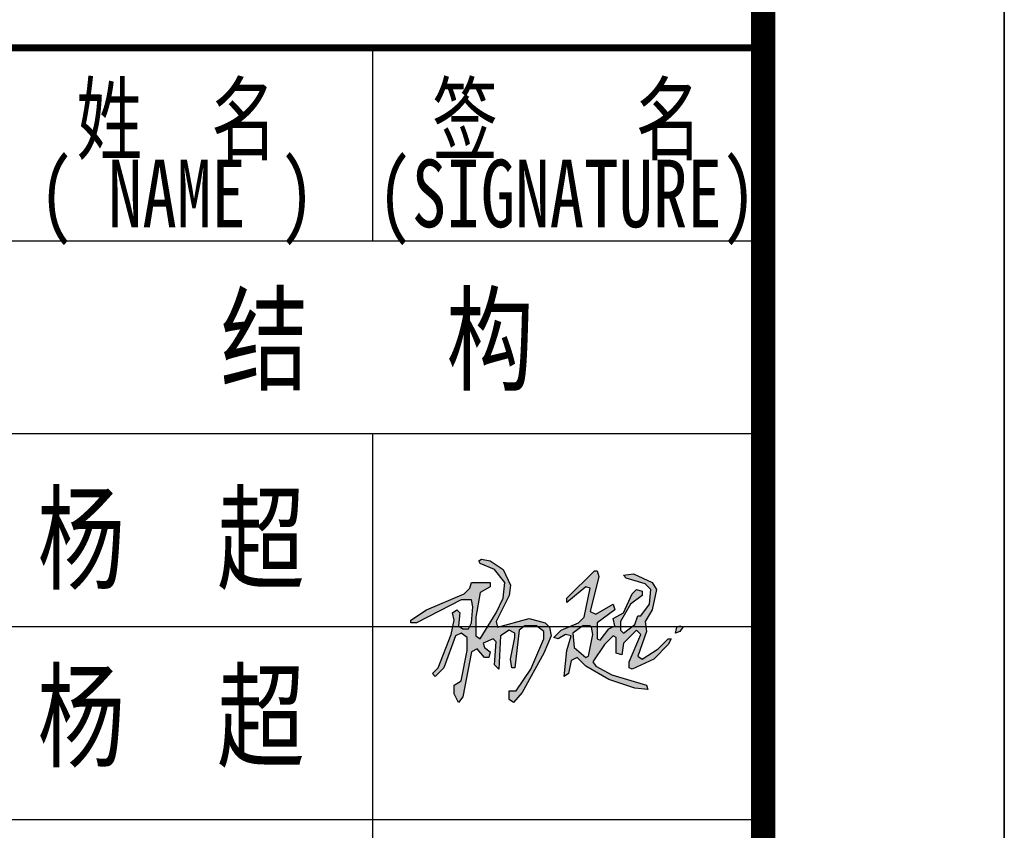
# Model space of a CAD drawing. Extents: x -302077 to 107904, y -9283 to 295706.
# Tile 100 of 256: x -171091 to -167008, y 127266 to 130628. Entities that reach past the tile are written whole.
import ezdxf
from ezdxf.enums import TextEntityAlignment as Align

# ---------------------------------------------------------------- set-up
doc = ezdxf.new("R2010")
doc.units = 0
doc.header["$LTSCALE"] = 500
doc.header["$MEASUREMENT"] = 0
doc.layers.get('0').update_dxf_attribs({"linetype": 'CONTINUOUS'})
doc.layers.add('PUB_TITLE', color=4, linetype='CONTINUOUS')
doc.layers.add('TK', color=7, linetype='CONTINUOUS')
doc.styles.add('-宋体', font='txt', dxfattribs={"width": 0.8})
doc.styles.add('TKHZ1', font='txt', dxfattribs={"width": 0.8})

# ---------------------------------------------------------------- blocks, each defined once
blk = doc.blocks.new('A$C0D8D3458')
at = {"linetype": 'Continuous'}
h = blk.add_hatch(color=256, dxfattribs=at)
h.paths.add_polyline_path([(125, 52), (124, 53), (119, 53), (112, 48), (113, 38), (121, 31), (123, 32), (126, 47)], flags=16)
h.paths.add_polyline_path([(186, 53), (188, 52), (186, 49), (183, 48), (184, 52)])
h.paths.add_polyline_path([(127, 91), (129, 91), (130, 87), (124, 63), (128, 61), (140, 68), (141, 64), (129, 55), (129, 44), (131, 43), (137, 51), (141, 53), (140, 58), (147, 62), (153, 75), (156, 78), (160, 77), (160, 74), (152, 68), (145, 56), (145, 50), (147, 48), (155, 54), (157, 60), (159, 60), (165, 68), (166, 78), (162, 82), (149, 86), (147, 88), (154, 89), (167, 83), (170, 78), (167, 64), (162, 56), (163, 49), (157, 32), (160, 30), (171, 37), (178, 44), (180, 44), (178, 40), (168, 30), (153, 23), (151, 24), (151, 28), (159, 47), (156, 50), (147, 41), (146, 33), (142, 34), (142, 45), (140, 46), (134, 40), (126, 28), (128, 25), (139, 19), (163, 12), (164, 9), (155, 10), (137, 16), (121, 25), (115, 31), (111, 29), (109, 20), (106, 18), (108, 36), (111, 46), (107, 47), (102, 44), (99, 45), (104, 50), (116, 55), (120, 59), (124, 79), (121, 80), (108, 69), (108, 72)])
h.paths.add_polyline_path([(49, 99), (55, 98), (64, 92), (69, 81), (68, 74), (59, 56), (60, 52), (82, 58), (93, 55), (96, 52), (97, 46), (92, 34), (77, 7), (71, 0), (68, 2), (68, 8), (73, 8), (83, 23), (92, 44), (92, 49), (87, 53), (79, 53), (75, 50), (72, 24), (70, 24), (69, 30), (72, 45), (72, 48), (68, 50), (62, 46), (61, 23), (58, 26), (59, 42), (57, 44), (50, 41), (51, 38), (55, 35), (54, 31), (51, 31), (46, 37), (42, 35), (36, 4), (33, 0), (30, 6), (30, 12), (35, 15), (39, 36), (39, 45), (35, 48), (31, 46), (23, 24), (17, 18), (15, 20), (19, 24), (28, 47), (30, 57), (29, 62), (32, 64), (34, 62), (33, 53), (36, 51), (40, 51), (42, 55), (43, 66), (42, 71), (35, 71), (4, 55), (0, 55), (0, 57), (11, 64), (37, 75), (41, 79), (42, 83), (55, 83), (55, 80), (48, 76), (45, 59), (45, 46), (48, 44), (59, 62), (64, 72), (65, 83), (58, 92), (48, 96), (47, 98)])
for points in [[(49, 99), (55, 98), (64, 92), (69, 81), (68, 74), (59, 56), (60, 52), (82, 58), (93, 55), (96, 52), (97, 46), (92, 34), (77, 7), (71, 0), (68, 2), (68, 8), (73, 8), (83, 23), (92, 44), (92, 49), (87, 53), (79, 53), (75, 50), (72, 24), (70, 24), (69, 30), (72, 45), (72, 48), (68, 50), (62, 46), (61, 23), (58, 26), (59, 42), (57, 44), (50, 41), (51, 38), (55, 35), (54, 31), (51, 31), (46, 37), (42, 35), (36, 4), (33, 0), (30, 6), (30, 12), (35, 15), (39, 36), (39, 45), (35, 48), (31, 46), (23, 24), (17, 18), (15, 20), (19, 24), (28, 47), (30, 57), (29, 62), (32, 64), (34, 62), (33, 53), (36, 51), (40, 51), (42, 55), (43, 66), (42, 71), (35, 71), (4, 55), (0, 55), (0, 57), (11, 64), (37, 75), (41, 79), (42, 83), (55, 83), (55, 80), (48, 76), (45, 59), (45, 46), (48, 44), (59, 62), (64, 72), (65, 83), (58, 92), (48, 96), (47, 98), (49, 99)], [(127, 91), (129, 91), (130, 87), (124, 63), (128, 61), (140, 68), (141, 64), (129, 55), (129, 44), (131, 43), (137, 51), (141, 53), (140, 58), (147, 62), (153, 75), (156, 78), (160, 77), (160, 74), (152, 68), (145, 56), (145, 50), (147, 48), (155, 54), (157, 60), (159, 60), (165, 68), (166, 78), (162, 82), (149, 86), (147, 88), (154, 89), (167, 83), (170, 78), (167, 64), (162, 56), (163, 49), (157, 32), (160, 30), (171, 37), (178, 44), (180, 44), (178, 40), (168, 30), (153, 23), (151, 24), (151, 28), (159, 47), (156, 50), (147, 41), (146, 33), (142, 34), (142, 45), (140, 46), (134, 40), (126, 28), (128, 25), (139, 19), (163, 12), (164, 9), (155, 10), (137, 16), (121, 25), (115, 31), (111, 29), (109, 20), (106, 18), (108, 36), (111, 46), (107, 47), (102, 44), (99, 45), (104, 50), (116, 55), (120, 59), (124, 79), (121, 80), (108, 69), (108, 72), (127, 91)], [(125, 52), (124, 53), (119, 53), (112, 48), (113, 38), (121, 31), (123, 32), (126, 47), (125, 52)], [(186, 53), (188, 52), (186, 49), (183, 48), (184, 52), (186, 53)]]:
    blk.add_lwpolyline(points, dxfattribs=at)
blk = doc.blocks.new('wrtgtg')
at = {"color": 4}
blk.add_line((7804.3, -4841.2), (7804.3, 52558.8), dxfattribs=at)
at = {"layer": 'PUB_TITLE'}
for p, q in [((8804.3, 53558.8), (8804.3, -5841.2)), ((7804.3, -4841.2), (7804.3, 52558.8)), ((6186.5, 10358.8), (6186.5, 11158.8)), ((2204.3, 10358.8), (7804.3, 10358.8)), ((2204.3, 9558.8), (7804.3, 9558.8)), ((6186.5, 4748.4), (6186.5, 9558.8)), ((2204.3, 8758.8), (7804.3, 8758.8)), ((2204.3, 7958.8), (7804.3, 7958.8))]:
    blk.add_line(p, q, dxfattribs=at)
blk.add_lwpolyline([(-75295.7, -5841.2), (8804.3, -5841.2), (8804.3, 53558.8), (-75295.7, 53558.8)], close=True, dxfattribs=at)
at = {"layer": 'PUB_TITLE', "const_width": 100}
blk.add_lwpolyline([(-72795.7, -4841.2), (7804.3, -4841.2), (7804.3, 52558.8), (-72795.7, 52558.8)], close=True, dxfattribs=at)
at = {"layer": 'PUB_TITLE', "const_width": 29.7}
blk.add_lwpolyline([(2204.3, 11158.8), (7804.3, 11158.8)], dxfattribs=at)
at = {"linetype": 'Continuous', "xscale": 6, "yscale": 6, "zscale": 6}
blk.add_blockref('A$C0D8D3458', (6342.7, 8443.7), dxfattribs=at)
at = {"layer": 'TK'}
for s, height, style, width, p in [('姓  名', 280, '-宋体', 0.75, (5373, 10868.6)), ('签    名', 280, '-宋体', 0.75, (6990.3, 10868.6)), ('( NAME )', 280, '-宋体', 0.75, (5373, 10533.2)), ('(SIGNATURE)', 280, '-宋体', 0.75, (6990.3, 10533.2)), ('杨  超', 350, 'TKHZ1', 0.8, (5349.1, 9130.3)), ('杨  超', 350, 'TKHZ1', 0.8, (5349.1, 8393.3))]:
    blk.add_text(s, height=height, dxfattribs=dict(at, style=style, width=width)).set_placement(p, align=Align.MIDDLE)
at = {"layer": 'TK', "style": 'TKHZ1', "width": 0.8}
blk.add_text('结   构', height=350, dxfattribs=at).set_placement((6204.6, 9774.3), align=Align.CENTER)

msp = doc.modelspace()

# ---------------------------------------------------------------- block references
msp.add_blockref('wrtgtg', (-175812.208, 119352.674))

doc.saveas('drawing.dxf')
